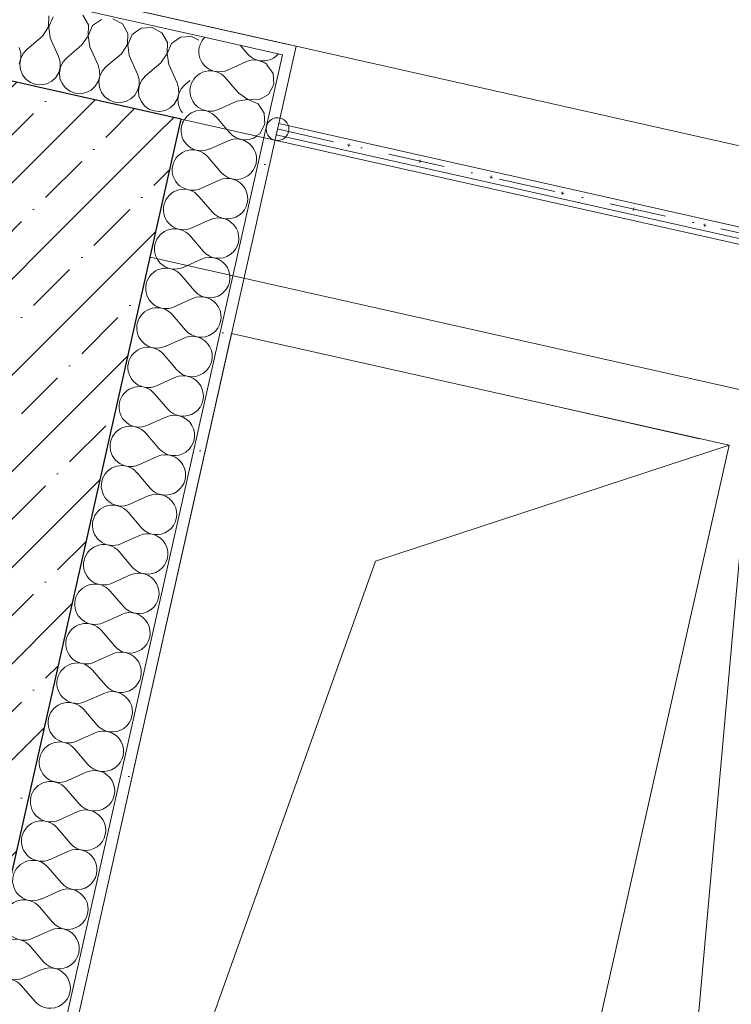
# Model space of a CAD drawing. Header units: millimetres. Extents: x -7213913 to -6999406, y 6129472 to 6470382.
# Tile 231 of 256: x -7183498 to -7182242, y 6178101 to 6179839. Entities that reach past the tile are written whole.
import ezdxf
from ezdxf.enums import TextEntityAlignment as Align

# ---------------------------------------------------------------- set-up
doc = ezdxf.new("R2010")
doc.units = ezdxf.units.MM
doc.header["$MEASUREMENT"] = 0
doc.linetypes.add('Dot & Dashed', pattern=[200, 100, -50, 0, -50])
doc.linetypes.add('Штриховая', pattern=[564.444447, 282.222223, -282.222223])
for name, color, linetype in [('S - МОП.АР', 7, 'Continuous'), ('АР-Ограждения _балкона _ лоджии.АР', 7, 'Continuous'), ('АР-Стены_внешние_.АР', 7, 'Continuous'), ('ИОС-Шахты и отверстия.АР', 7, 'Continuous')]:
    doc.layers.add(name, color=color, linetype=linetype)
for name, color, linetype, lineweight in [('S - МОП.АР_Ном._пера__2', 8, 'Continuous', 15), ('АР-Ограждения _балкона _ лоджии.АР_Ном._пера__1', 7, 'Continuous', 0), ('АР-Стены_внешние_.АР_Ном._пера__1', 7, 'Continuous', 0), ('АР-Стены_внешние_.АР_Ном._пера__120', 7, 'Continuous', 0), ('АР-Чертеж-Размеры.АР_Ном._пера__1', 7, 'Continuous', 0), ('ИОС-Шахты и отверстия.АР_Ном._пера__1', 7, 'Continuous', 0), ('Паспорта Зон Archicad_Ном._пера__1', 7, 'Continuous', 0)]:
    doc.layers.add(name, color=color, linetype=linetype, lineweight=lineweight)
doc.styles.add('РЎР“Р•РќР•Р\xa0Р\x98Р\xa0_РЎРўР\x98Р›Р¬_1', font='txt')
doc.styles.add('РЎР“Р•РќР•Р\xa0Р\x98Р\xa0_РЎРўР\x98Р›Р¬_2', font='calibri.ttf')
doc.dimstyles.new('СГЕНЕРИР_СТИЛЬ__8', dxfattribs={"dimtxt": 0.18, "dimasz": 91.2, "dimexe": 0.18, "dimexo": 0.0625, "dimgap": 0, "dimtad": 0, "dimtih": 1, "dimtoh": 1, "dimdec": 4, "dimzin": 0, "dimdsep": 46, "dimcen": 0.09, "dimadec": 0, "dimazin": 0, "dimtfac": 1, "dimtdec": 4, "dimtmove": 0, "dimatfit": 3, "dimldrblk": 'ARROWHEAD_11', "dimfxl": 1, "dimtolj": 1, "dimtzin": 0, "dimarcsym": 0})
pattern_1 = [(45, (-6566190.34, 6563027.8), (-111.369318, 111.369318), [0, -105, 0, -157.5]), (110, (-6565840.34, 6563027.8), (148.001588, 53.868173), [0, -77, 0, -133])]
pattern_2 = [(45, (-6566190.34, 6562677.8), (-84.852814, 84.852814), []), (45, (-6566232.77, 6562720.22), (-84.852814, 84.852814), [90, -30, 0, -30])]

# ---------------------------------------------------------------- blocks, each defined once
blk = doc.blocks.new('Техническая лоджия_7_52_10', base_point=(-7182433.9, 6182354.9))
at = {"layer": 'S - МОП.АР_Ном._пера__2', "color": 8, "linetype": 'Continuous', "lineweight": 15, "flags": 128}
blk.add_lwpolyline([(-7184405.1, 6180105.4), (-7183009.8, 6179792), (-7182162.2, 6179601.7), (-7182022.6, 6181163.1), (-7181737.8, 6181925.1), (-7183887.9, 6182408), (-7184041.3, 6181725.1)], close=True, dxfattribs=at)
at = {"layer": 'Паспорта Зон Archicad_Ном._пера__1', "color": 7, "lineweight": 0, "style": 'РЎР“Р•РќР•Р\xa0Р\x98Р\xa0_РЎРўР\x98Р›Р¬_1'}
blk.add_attdef('ROOM_NUMBER', text='', height=250, rotation=347.3417, dxfattribs=at).set_placement((-7182485, 6181615.1), align=Align.MIDDLE_CENTER)
at = {"layer": 'Паспорта Зон Archicad_Ном._пера__1', "color": 7, "lineweight": 0, "style": 'РЎР“Р•РќР•Р\xa0Р\x98Р\xa0_РЎРўР\x98Р›Р¬_2'}
blk.add_attdef('ROOM_AREA', text='', height=200, rotation=347.3417, dxfattribs=at).set_placement((-7182292, 6181117.8), align=Align.MIDDLE_RIGHT)
blk = doc.blocks.new('Символ Проема в Полу 21[148]_10', base_point=(-7183797.2, 6176286.5))
at = {"layer": 'ИОС-Шахты и отверстия.АР_Ном._пера__1', "color": 7, "linetype": 'Continuous', "lineweight": 0, "flags": 128}
for points in [[(-7183797.2, 6176286.5), (-7183123.8, 6179284.7), (-7182245.7, 6179087.5), (-7182869.6, 6178883.2)], [(-7182869.6, 6178883.2), (-7182245.7, 6179087.5), (-7182919, 6176089.3), (-7183797.2, 6176286.5)]]:
    blk.add_lwpolyline(points, close=True, dxfattribs=at)
blk = doc.blocks.new('*X528', base_point=(-6566190.3, 6562677.8))
at = {"layer": 'АР-Стены_внешние_.АР_Ном._пера__1', "color": 7, "linetype": 'Continuous', "lineweight": 0}
for p, q in [((-7183095.6, 6179778.6), (-7183108.4, 6179793.7)), ((-7183098.7, 6179764.7), (-7183131.3, 6179750)), ((-7183121.7, 6179721.2), (-7183134.4, 6179736.1))]:
    blk.add_line(p, q, dxfattribs=at)
for centre, start, end in [((-7183145.9, 6179782.6), 135.1441, 167.3417), ((-7183145.9, 6179782.6), 167.3417, 294.2116), ((-7183068.4, 6179801.8), 220.4718, 319.4917), ((-7183084.1, 6179732.1), 50.164, 114.2116), ((-7183161.6, 6179712.9), 40.4718, 167.3417), ((-7183161.6, 6179712.9), 167.3417, 235.9851)]:
    blk.add_arc(centre, 35.7, start, end, dxfattribs=at)
blk = doc.blocks.new('*X529', base_point=(-6566190.3, 6562677.8))
at = {"layer": 'АР-Стены_внешние_.АР_Ном._пера__1', "color": 7, "linetype": 'Continuous', "lineweight": 0}
for p, q in [((-7183126.9, 6179639.2), (-7183132, 6179645.2)), ((-7183130, 6179625.3), (-7183162.6, 6179610.6)), ((-7183142.5, 6179569.5), (-7183165.7, 6179596.7)), ((-7183145.7, 6179555.6), (-7183178.2, 6179541)), ((-7183158.2, 6179499.8), (-7183181.4, 6179527)), ((-7183161.3, 6179485.9), (-7183193.9, 6179471.3)), ((-7183173.8, 6179430.2), (-7183197, 6179457.3)), ((-7183177, 6179416.2), (-7183209.5, 6179401.6)), ((-7183189.5, 6179360.5), (-7183212.7, 6179387.6)), ((-7183192.6, 6179346.5), (-7183225.2, 6179331.9)), ((-7183205.1, 6179290.8), (-7183228.3, 6179317.9)), ((-7183208.3, 6179276.8), (-7183240.8, 6179262.2)), ((-7183220.8, 6179221.1), (-7183244, 6179248.2)), ((-7183223.9, 6179207.1), (-7183256.5, 6179192.5)), ((-7183236.5, 6179151.4), (-7183259.6, 6179178.6)), ((-7183239.6, 6179137.4), (-7183272.2, 6179122.8)), ((-7183252.1, 6179081.7), (-7183275.3, 6179108.9)), ((-7183255.2, 6179067.8), (-7183287.8, 6179053.1)), ((-7183267.8, 6179012), (-7183290.9, 6179039.2)), ((-7183270.9, 6178998.1), (-7183303.5, 6178983.4)), ((-7183283.4, 6178942.3), (-7183306.6, 6178969.5)), ((-7183286.5, 6178928.4), (-7183319.1, 6178913.7)), ((-7183299.1, 6178872.6), (-7183322.2, 6178899.8)), ((-7183302.2, 6178858.7), (-7183334.8, 6178844)), ((-7183314.7, 6178802.9), (-7183337.9, 6178830.1)), ((-7183317.8, 6178789), (-7183350.4, 6178774.3)), ((-7183330.4, 6178733.2), (-7183353.5, 6178760.4)), ((-7183333.5, 6178719.3), (-7183366.1, 6178704.6)), ((-7183346, 6178663.5), (-7183369.2, 6178690.7)), ((-7183349.1, 6178649.6), (-7183381.7, 6178635)), ((-7183361.7, 6178593.8), (-7183384.9, 6178621)), ((-7183364.8, 6178579.9), (-7183397.4, 6178565.3)), ((-7183377.3, 6178524.2), (-7183400.5, 6178551.3)), ((-7183380.5, 6178510.2), (-7183413, 6178495.6)), ((-7183393, 6178454.5), (-7183416.2, 6178481.6)), ((-7183396.1, 6178440.5), (-7183428.7, 6178425.9)), ((-7183408.6, 6178384.8), (-7183431.8, 6178411.9)), ((-7183411.8, 6178370.8), (-7183444.3, 6178356.2)), ((-7183424.3, 6178315.1), (-7183447.5, 6178342.2)), ((-7183427.4, 6178301.1), (-7183460, 6178286.5)), ((-7183439.9, 6178245.4), (-7183463.1, 6178272.6)), ((-7183443.1, 6178231.4), (-7183475.6, 6178216.8)), ((-7183455.6, 6178175.7), (-7183478.8, 6178202.9)), ((-7183458.7, 6178161.8), (-7183491.3, 6178147.1)), ((-7183471.2, 6178106), (-7183494.4, 6178133.2))]:
    blk.add_line(p, q, dxfattribs=at)
for centre, start, end in [((-7183177.2, 6179643.2), 147.9004, 167.3417), ((-7183177.2, 6179643.2), 167.3417, 294.2116), ((-7183099.7, 6179662.4), 220.4718, 305.4935), ((-7183115.4, 6179592.7), 220.4718, 114.2116), ((-7183192.9, 6179573.5), 40.4718, 167.3417), ((-7183192.9, 6179573.5), 167.3417, 294.2116), ((-7183131, 6179523), 220.4718, 114.2116), ((-7183208.5, 6179503.8), 40.4718, 167.3417), ((-7183208.5, 6179503.8), 167.3417, 294.2116), ((-7183146.7, 6179453.3), 220.4718, 114.2116), ((-7183224.2, 6179434.1), 40.4718, 167.3417), ((-7183224.2, 6179434.1), 167.3417, 294.2116), ((-7183162.3, 6179383.6), 220.4718, 114.2116), ((-7183239.8, 6179364.5), 40.4718, 167.3417), ((-7183239.8, 6179364.5), 167.3417, 294.2116), ((-7183178, 6179314), 220.4718, 114.2116), ((-7183255.5, 6179294.8), 40.4718, 167.3417), ((-7183255.5, 6179294.8), 167.3417, 294.2116), ((-7183193.6, 6179244.3), 220.4718, 114.2116), ((-7183271.1, 6179225.1), 40.4718, 167.3417), ((-7183271.1, 6179225.1), 167.3417, 294.2116), ((-7183209.3, 6179174.6), 220.4718, 114.2116), ((-7183286.8, 6179155.4), 40.4718, 167.3417), ((-7183286.8, 6179155.4), 167.3417, 294.2116), ((-7183224.9, 6179104.9), 220.4718, 114.2116), ((-7183302.5, 6179085.7), 40.4718, 167.3417), ((-7183302.5, 6179085.7), 167.3417, 294.2116), ((-7183240.6, 6179035.2), 220.4718, 114.2116), ((-7183318.1, 6179016), 40.4718, 167.3417), ((-7183318.1, 6179016), 167.3417, 294.2116), ((-7183256.2, 6178965.5), 220.4718, 114.2116), ((-7183333.8, 6178946.3), 40.4718, 167.3417), ((-7183333.8, 6178946.3), 167.3417, 294.2116), ((-7183271.9, 6178895.8), 220.4718, 114.2116), ((-7183349.4, 6178876.6), 40.4718, 167.3417), ((-7183349.4, 6178876.6), 167.3417, 294.2116), ((-7183287.5, 6178826.1), 220.4718, 114.2116), ((-7183365.1, 6178806.9), 40.4718, 167.3417), ((-7183365.1, 6178806.9), 167.3417, 294.2116), ((-7183303.2, 6178756.4), 220.4718, 114.2116), ((-7183380.7, 6178737.2), 40.4718, 167.3417), ((-7183380.7, 6178737.2), 167.3417, 294.2116), ((-7183318.8, 6178686.7), 220.4718, 114.2116), ((-7183396.4, 6178667.5), 40.4718, 167.3417), ((-7183396.4, 6178667.5), 167.3417, 294.2116), ((-7183334.5, 6178617), 220.4718, 114.2116), ((-7183412, 6178597.8), 40.4718, 167.3417), ((-7183412, 6178597.8), 167.3417, 294.2116), ((-7183350.2, 6178547.3), 220.4718, 114.2116), ((-7183427.7, 6178528.1), 40.4718, 167.3417), ((-7183427.7, 6178528.1), 167.3417, 294.2116), ((-7183365.8, 6178477.6), 220.4718, 114.2116), ((-7183443.3, 6178458.4), 40.4718, 167.3417), ((-7183443.3, 6178458.4), 167.3417, 294.2116), ((-7183381.5, 6178408), 220.4718, 114.2116), ((-7183459, 6178388.8), 40.4718, 167.3417), ((-7183459, 6178388.8), 167.3417, 294.2116), ((-7183397.1, 6178338.3), 220.4718, 114.2116), ((-7183474.6, 6178319.1), 40.4718, 167.3417), ((-7183474.6, 6178319.1), 167.3417, 294.2116), ((-7183412.8, 6178268.6), 220.4718, 114.2116), ((-7183490.3, 6178249.4), 40.4718, 167.3417), ((-7183490.3, 6178249.4), 167.3417, 294.2116), ((-7183428.4, 6178198.9), 220.4718, 114.2116), ((-7183505.9, 6178179.7), 40.4718, 167.3417), ((-7183505.9, 6178179.7), 167.3417, 294.2116), ((-7183444.1, 6178129.2), 220.4718, 114.2116), ((-7183521.6, 6178110), 40.4718, 167.3417)]:
    blk.add_arc(centre, 35.7, start, end, dxfattribs=at)
blk = doc.blocks.new('*X530', base_point=(-6566190.3, 6562677.8))
at = {"layer": 'АР-Стены_внешние_.АР_Ном._пера__1', "color": 7, "linetype": 'Continuous', "lineweight": 0}
for p, q in [((-7183050.3, 6179743.8), (-7183061.3, 6179759.5)), ((-7183049.2, 6179724.3), (-7183050.3, 6179743.8)), ((-7183058.5, 6179707.1), (-7183049.2, 6179724.3)), ((-7183111.2, 6179708.9), (-7183121.7, 6179721.2)), ((-7183111.2, 6179708.9), (-7183095, 6179698.1)), ((-7183075.5, 6179697.4), (-7183058.5, 6179707.1)), ((-7183114.4, 6179695), (-7183146.9, 6179680.3)), ((-7183095, 6179697.8), (-7183114.4, 6179695)), ((-7183095, 6179698.1), (-7183075.5, 6179697.4)), ((-7183077.1, 6179690.1), (-7183095, 6179697.8)), ((-7183066, 6179674.1), (-7183077.1, 6179690.1)), ((-7183195, 6179674.2), (-7183202.8, 6179668.2)), ((-7183185.8, 6179677.9), (-7183195, 6179674.2)), ((-7183176, 6179678.9), (-7183185.8, 6179677.9)), ((-7183181.3, 6179683.5), (-7183175.7, 6179680.1)), ((-7183166.3, 6179677.2), (-7183176, 6179678.9)), ((-7183175.7, 6179680.1), (-7183166.2, 6179677.5)), ((-7183157.4, 6179672.9), (-7183166.3, 6179677.2)), ((-7183166.2, 6179677.5), (-7183156.4, 6179677.6)), ((-7183150.1, 6179666.4), (-7183157.4, 6179672.9)), ((-7183156.4, 6179677.6), (-7183146.9, 6179680.3)), ((-7183064.9, 6179654.6), (-7183066, 6179674.1)), ((-7183202.8, 6179668.2), (-7183207.2, 6179662.1)), ((-7183132, 6179645.2), (-7183150.1, 6179666.4)), ((-7183074.2, 6179637.4), (-7183064.9, 6179654.6)), ((-7183080.7, 6179633.7), (-7183074.2, 6179637.4))]:
    blk.add_line(p, q, dxfattribs=at)
blk = doc.blocks.new('Стена_219_10', base_point=(-7184703.4, 6173597.8))
at = {"layer": 'АР-Стены_внешние_.АР', "linetype": 'Continuous', "lineweight": 0, "true_color": 0x000000}
h = blk.add_hatch(dxfattribs=at)
h.set_pattern_fill('ШТУКАТУРКА__ГИПС_01_000A', color=18, style=0, pattern_type=2)
h.set_pattern_definition(pattern_1)
h.paths.add_polyline_path([(-7183033.7, 6179776.9), (-7183009.8, 6179792), (-7183029.4, 6179796.4)])
h = blk.add_hatch(dxfattribs=at)
h.set_pattern_fill('ШТУКАТУРКА__ГИПС_01_000A', color=18, style=0, pattern_type=2)
h.set_pattern_definition(pattern_1)
h.paths.add_polyline_path([(-7183033.7, 6179776.9), (-7183014.2, 6179772.5), (-7183009.8, 6179792)])
h = blk.add_hatch(dxfattribs=at)
h.set_pattern_fill('ШТУКАТУРКА__ГИПС_01_000A', color=18, style=0, pattern_type=2)
h.set_pattern_definition(pattern_1)
h.paths.add_polyline_path([(-7183033.7, 6179776.9), (-7184459.9, 6173427.2), (-7184442.9, 6173411.2), (-7183014.2, 6179772.5)])
h = blk.add_hatch(dxfattribs=at)
h.set_pattern_fill('ЖЕЛЕЗОБЕТОН__PROJECT__000A', color=18, style=0, pattern_type=2)
h.set_pattern_definition(pattern_2)
h.paths.add_polyline_path([(-7183511.7, 6179474.3), (-7183213, 6179663.4), (-7183456.9, 6179718.2)])
h = blk.add_hatch(dxfattribs=at)
h.set_pattern_fill('ЖЕЛЕЗОБЕТОН__PROJECT__000A', color=18, style=0, pattern_type=2)
h.set_pattern_definition(pattern_2)
h.paths.add_polyline_path([(-7183511.7, 6179474.3), (-7183267.7, 6179419.5), (-7183213, 6179663.4)])
h = blk.add_hatch(dxfattribs=at)
h.set_pattern_fill('ЖЕЛЕЗОБЕТОН__PROJECT__000A', color=18, style=0, pattern_type=2)
h.set_pattern_definition(pattern_2)
h.paths.add_polyline_path([(-7183511.7, 6179474.3), (-7184798, 6173747.1), (-7184554, 6173692.4), (-7183267.7, 6179419.5)])
at = {"layer": 'АР-Стены_внешние_.АР_Ном._пера__1', "color": 7, "linetype": 'Continuous', "lineweight": 0}
for p, q in [((-7183033.7, 6179776.9), (-7183180.1, 6179809.8)), ((-7183066.6, 6179630.6), (-7183033.7, 6179776.9)), ((-7184459.9, 6173427.2), (-7183066.6, 6179630.6))]:
    blk.add_line(p, q, dxfattribs=at)
at = {"layer": 'АР-Стены_внешние_.АР_Ном._пера__1', "color": 7, "linetype": 'Continuous', "lineweight": 30}
for p, q in [((-7183213, 6179663.4), (-7183456.9, 6179718.2)), ((-7183267.7, 6179419.5), (-7183213, 6179663.4)), ((-7184554, 6173692.4), (-7183267.7, 6179419.5))]:
    blk.add_line(p, q, dxfattribs=at)
at = {"layer": 'АР-Стены_внешние_.АР_Ном._пера__1', "color": 7, "linetype": 'Continuous', "lineweight": 0, "flags": 128}
for points in [[(-7184442.9, 6173411.2), (-7183009.8, 6179792)], [(-7183009.8, 6179792), (-7183029.4, 6179796.4)]]:
    blk.add_lwpolyline(points, dxfattribs=at)
at = {"layer": 'АР-Стены_внешние_.АР', "color": 7, "lineweight": 0}
for name in ['*X528', '*X530', '*X529']:
    blk.add_blockref(name, (-6566190.3, 6562677.8), dxfattribs=at)
blk = doc.blocks.new('*X582', base_point=(-6566190.3, 6562677.8))
at = {"layer": 'АР-Стены_внешние_.АР_Ном._пера__1', "color": 7, "linetype": 'Continuous', "lineweight": 0}
for p, q in [((-7183446.9, 6179826.2), (-7183446.2, 6179845.7)), ((-7183438.9, 6179844), (-7183446.6, 6179826.1)), ((-7183376.6, 6179830), (-7183386.2, 6179847)), ((-7183457.7, 6179809.9), (-7183446.9, 6179826.2)), ((-7183377.2, 6179810.5), (-7183376.6, 6179830)), ((-7183369.2, 6179828.4), (-7183376.9, 6179810.4)), ((-7183353.2, 6179839.5), (-7183369.2, 6179828.4)), ((-7183316.6, 6179831.3), (-7183333.7, 6179840.6)), ((-7183306.9, 6179814.4), (-7183316.6, 6179831.3)), ((-7183457.7, 6179809.9), (-7183484.9, 6179786.7)), ((-7183446.6, 6179826.1), (-7183443.8, 6179806.8)), ((-7183388, 6179794.3), (-7183377.2, 6179810.5)), ((-7183376.9, 6179810.4), (-7183374.1, 6179791.1)), ((-7183307.5, 6179794.9), (-7183306.9, 6179814.4)), ((-7183299.5, 6179812.7), (-7183307.2, 6179794.8)), ((-7183283.5, 6179823.9), (-7183299.5, 6179812.7)), ((-7183264, 6179825), (-7183283.5, 6179823.9)), ((-7183246.9, 6179815.7), (-7183264, 6179825)), ((-7183237.2, 6179798.7), (-7183246.9, 6179815.7)), ((-7183194.3, 6179809.3), (-7183213.8, 6179808.2)), ((-7183181.7, 6179802.5), (-7183194.3, 6179809.3)), ((-7183443.8, 6179806.8), (-7183429.1, 6179774.2)), ((-7183388, 6179794.3), (-7183415.2, 6179771.1)), ((-7183318.3, 6179778.6), (-7183307.5, 6179794.9)), ((-7183307.2, 6179794.8), (-7183304.4, 6179775.5)), ((-7183237.8, 6179779.2), (-7183237.2, 6179798.7)), ((-7183229.8, 6179797.1), (-7183237.6, 6179779.1)), ((-7183213.8, 6179808.2), (-7183229.8, 6179797.1)), ((-7183496.1, 6179780.4), (-7183498.8, 6179789.9)), ((-7183496, 6179770.6), (-7183496.1, 6179780.4)), ((-7183491.4, 6179779.4), (-7183495.7, 6179770.5)), ((-7183484.9, 6179786.7), (-7183491.4, 6179779.4)), ((-7183426.4, 6179764.8), (-7183429.1, 6179774.2)), ((-7183374.1, 6179791.1), (-7183359.5, 6179758.6)), ((-7183318.3, 6179778.6), (-7183345.5, 6179755.4)), ((-7183304.4, 6179775.5), (-7183289.8, 6179742.9)), ((-7183248.7, 6179763), (-7183237.8, 6179779.2)), ((-7183237.6, 6179779.1), (-7183234.7, 6179759.8)), ((-7183498.6, 6179761.1), (-7183496, 6179770.6)), ((-7183495.7, 6179770.5), (-7183497.4, 6179760.8)), ((-7183497.4, 6179760.8), (-7183496.4, 6179751)), ((-7183426.3, 6179754.9), (-7183426.4, 6179764.8)), ((-7183421.8, 6179763.7), (-7183426, 6179754.8)), ((-7183415.2, 6179771.1), (-7183421.8, 6179763.7)), ((-7183356.7, 6179749.1), (-7183359.5, 6179758.6)), ((-7183248.7, 6179763), (-7183275.8, 6179739.8)), ((-7183234.7, 6179759.8), (-7183220.1, 6179727.3)), ((-7183496.4, 6179751), (-7183492.7, 6179741.8)), ((-7183492.7, 6179741.8), (-7183486.7, 6179734)), ((-7183434.1, 6179737), (-7183428.9, 6179745.4)), ((-7183428.9, 6179745.4), (-7183426.3, 6179754.9)), ((-7183426, 6179754.8), (-7183427.7, 6179745.1)), ((-7183427.7, 6179745.1), (-7183426.7, 6179735.3)), ((-7183359.2, 6179729.7), (-7183356.6, 6179739.2)), ((-7183356.6, 6179739.2), (-7183356.7, 6179749.1)), ((-7183352.1, 6179748.1), (-7183356.3, 6179739.2)), ((-7183345.5, 6179755.4), (-7183352.1, 6179748.1)), ((-7183287, 6179733.4), (-7183289.8, 6179742.9)), ((-7183275.8, 6179739.8), (-7183282.4, 6179732.4)), ((-7183486.7, 6179734), (-7183478.8, 6179728.2)), ((-7183478.8, 6179728.2), (-7183469.5, 6179724.7)), ((-7183469.5, 6179724.7), (-7183459.7, 6179723.9)), ((-7183459.7, 6179723.9), (-7183450.1, 6179725.8)), ((-7183450.1, 6179725.8), (-7183441.3, 6179730.3)), ((-7183441.3, 6179730.3), (-7183434.1, 6179737)), ((-7183426.7, 6179735.3), (-7183423, 6179726.2)), ((-7183423, 6179726.2), (-7183417, 6179718.4)), ((-7183364.4, 6179721.3), (-7183359.2, 6179729.7)), ((-7183356.3, 6179739.2), (-7183358, 6179729.5)), ((-7183358, 6179729.5), (-7183357, 6179719.7)), ((-7183289.6, 6179714.1), (-7183286.9, 6179723.6)), ((-7183286.6, 6179723.5), (-7183288.3, 6179713.8)), ((-7183286.9, 6179723.6), (-7183287, 6179733.4)), ((-7183282.4, 6179732.4), (-7183286.6, 6179723.5)), ((-7183217.3, 6179717.8), (-7183220.1, 6179727.3)), ((-7183206.1, 6179724.1), (-7183212.7, 6179716.8)), ((-7183197.7, 6179731.3), (-7183206.1, 6179724.1)), ((-7183417, 6179718.4), (-7183409.1, 6179712.5)), ((-7183409.1, 6179712.5), (-7183399.9, 6179709.1)), ((-7183399.9, 6179709.1), (-7183390, 6179708.3)), ((-7183390, 6179708.3), (-7183380.4, 6179710.2)), ((-7183380.4, 6179710.2), (-7183371.6, 6179714.6)), ((-7183371.6, 6179714.6), (-7183364.4, 6179721.3)), ((-7183357, 6179719.7), (-7183353.3, 6179710.5)), ((-7183353.3, 6179710.5), (-7183347.3, 6179702.7)), ((-7183301.9, 6179699), (-7183294.7, 6179705.7)), ((-7183294.7, 6179705.7), (-7183289.6, 6179714.1)), ((-7183288.3, 6179713.8), (-7183287.3, 6179704)), ((-7183219.9, 6179698.4), (-7183217.2, 6179707.9)), ((-7183217, 6179707.9), (-7183218.6, 6179698.2)), ((-7183217.2, 6179707.9), (-7183217.3, 6179717.8)), ((-7183212.7, 6179716.8), (-7183217, 6179707.9)), ((-7183347.3, 6179702.7), (-7183339.4, 6179696.9)), ((-7183339.4, 6179696.9), (-7183330.2, 6179693.4)), ((-7183330.2, 6179693.4), (-7183320.3, 6179692.6)), ((-7183320.3, 6179692.6), (-7183310.7, 6179694.5)), ((-7183310.7, 6179694.5), (-7183301.9, 6179699)), ((-7183287.3, 6179704), (-7183283.6, 6179694.9)), ((-7183283.6, 6179694.9), (-7183277.6, 6179687.1)), ((-7183277.6, 6179687.1), (-7183269.7, 6179681.2)), ((-7183232.2, 6179683.3), (-7183225, 6179690)), ((-7183225, 6179690), (-7183219.9, 6179698.4)), ((-7183218.6, 6179698.2), (-7183217.6, 6179688.4)), ((-7183217.6, 6179688.4), (-7183214, 6179679.2)), ((-7183269.7, 6179681.2), (-7183260.5, 6179677.8)), ((-7183260.5, 6179677.8), (-7183250.7, 6179676.9)), ((-7183250.7, 6179676.9), (-7183241, 6179678.8)), ((-7183241, 6179678.8), (-7183232.2, 6179683.3)), ((-7183214, 6179679.2), (-7183210.4, 6179674.7))]:
    blk.add_line(p, q, dxfattribs=at)
blk = doc.blocks.new('Стена_267_10', base_point=(-7184757.6, 6179882.2))
at = {"layer": 'АР-Стены_внешние_.АР', "linetype": 'Continuous', "lineweight": 0, "true_color": 0x000000}
h = blk.add_hatch(dxfattribs=at)
h.set_pattern_fill('ШТУКАТУРКА__ГИПС_01_000A', color=18, style=0, pattern_type=2)
h.set_pattern_definition(pattern_1)
h.paths.add_polyline_path([(-7184409.5, 6180085.9), (-7183033.7, 6179776.9), (-7183029.4, 6179796.4), (-7184405.1, 6180105.4)])
h = blk.add_hatch(dxfattribs=at)
h.set_pattern_fill('ЖЕЛЕЗОБЕТОН__PROJECT__000A', color=18, style=0, pattern_type=2)
h.set_pattern_definition(pattern_2)
h.paths.add_polyline_path([(-7184663, 6179732.9), (-7183511.7, 6179474.3), (-7183456.9, 6179718.2), (-7184608.2, 6179976.8)])
at = {"layer": 'АР-Стены_внешние_.АР_Ном._пера__1', "color": 7, "linetype": 'Continuous', "lineweight": 0}
for p, q in [((-7183180.1, 6179809.8), (-7184409.5, 6180085.9)), ((-7183033.7, 6179776.9), (-7183180.1, 6179809.8))]:
    blk.add_line(p, q, dxfattribs=at)
at = {"layer": 'АР-Стены_внешние_.АР_Ном._пера__1', "color": 7, "linetype": 'Continuous', "lineweight": 30}
for p, q in [((-7183456.9, 6179718.2), (-7184461.8, 6179943.9)), ((-7183213, 6179663.4), (-7183456.9, 6179718.2))]:
    blk.add_line(p, q, dxfattribs=at)
at = {"layer": 'АР-Стены_внешние_.АР_Ном._пера__1', "color": 7, "linetype": 'Continuous', "lineweight": 0, "flags": 128}
blk.add_lwpolyline([(-7183029.4, 6179796.4), (-7184405.1, 6180105.4)], dxfattribs=at)
at = {"layer": 'АР-Стены_внешние_.АР', "color": 7, "lineweight": 0}
blk.add_blockref('*X582', (-6566190.3, 6562677.8), dxfattribs=at)
blk = doc.blocks.new('Ограждение_1_10', base_point=(-6566190.3, 6562677.8))
at = {"layer": 'АР-Ограждения _балкона _ лоджии.АР_Ном._пера__1', "color": 7, "linetype": 'Dot & Dashed', "lineweight": 0}
blk.add_line((-7182162.7, 6179448), (-7183042.7, 6179645.7), dxfattribs=at)
at = {"layer": 'АР-Ограждения _балкона _ лоджии.АР_Ном._пера__1', "color": 7, "linetype": 'Continuous', "lineweight": 0}
for p, q in [((-7182919.4, 6179618), (-7182914.6, 6179616.9)), ((-7182917.5, 6179615), (-7182916.4, 6179619.9)), ((-7182793.7, 6179589.8), (-7182788.8, 6179588.7)), ((-7182791.8, 6179586.8), (-7182790.7, 6179591.7)), ((-7182668, 6179561.5), (-7182663.1, 6179560.4)), ((-7182666.1, 6179558.5), (-7182665, 6179563.4)), ((-7182542.3, 6179533.3), (-7182537.4, 6179532.2)), ((-7182540.4, 6179530.3), (-7182539.3, 6179535.2)), ((-7182416.6, 6179505.1), (-7182411.7, 6179504)), ((-7182414.7, 6179502.1), (-7182413.6, 6179507)), ((-7182289, 6179473.8), (-7182287.9, 6179478.7)), ((-7182290.8, 6179476.8), (-7182286, 6179475.7))]:
    blk.add_line(p, q, dxfattribs=at)
at = {"layer": 'АР-Ограждения _балкона _ лоджии.АР_Ном._пера__1', "color": 7, "linetype": 'Continuous', "lineweight": 0, "flags": 128}
for points in [[(-7183038.3, 6179665.2, 1), (-7183047.1, 6179626.2, 1)], [(-7182158.3, 6179467.6, 1), (-7182167.1, 6179428.5, 1)]]:
    blk.add_lwpolyline(points, format="xyb", close=True, dxfattribs=at)
blk.add_lwpolyline([(-7182164.9, 6179438.3), (-7182160.5, 6179457.8), (-7183040.5, 6179655.4), (-7183044.9, 6179635.9)], close=True, dxfattribs=at)
blk = doc.blocks.new('ARROWHEAD_11')
at = {"color": 0, "linetype": 'Continuous', "lineweight": 0}
blk.add_line((0, 0), (-1, 0), dxfattribs=at)
at = {"color": 0, "linetype": 'Continuous', "lineweight": 0, "const_width": 0.25, "flags": 128}
blk.add_lwpolyline([(-0.125, 0, 1), (0.125, 0, 1)], format="xyb", close=True, dxfattribs=at)

msp = doc.modelspace()

# ---------------------------------------------------------------- linework, layer by layer
at = {"layer": 'S - МОП.АР', "color": 254, "linetype": 'Continuous', "lineweight": 0, "true_color": 0xdadada, "flags": 128}
msp.add_lwpolyline([(-7184405.1, 6180105.4), (-7183009.8, 6179792), (-7182162.2, 6179601.7), (-7182022.6, 6181163.1), (-7181737.8, 6181925.1), (-7183887.9, 6182408), (-7184041.3, 6181725.1)], close=True, dxfattribs=at)
at = {"layer": 'АР-Стены_внешние_.АР_Ном._пера__120', "color": 7, "linetype": 'Continuous', "lineweight": 0}
msp.add_line((-7182342.1, 6177608.6), (-7182074.2, 6180602.9), dxfattribs=at)
at = {"layer": 'АР-Стены_внешние_.АР_Ном._пера__120', "color": 7, "linetype": 'Continuous', "lineweight": 0, "flags": 128}
msp.add_lwpolyline([(-7182179, 6179431.2), (-7183213, 6179663.4), (-7183267.7, 6179419.5), (-7182201.5, 6179180)], dxfattribs=at)
at = {"layer": 'АР-Стены_внешние_.АР_Ном._пера__120', "color": 7, "linetype": 'Штриховая', "lineweight": 0, "flags": 128}
msp.add_lwpolyline([(-7183123.8, 6179284.7), (-7182210.5, 6179079.6)], dxfattribs=at)

# ---------------------------------------------------------------- block references
at = {"layer": 'S - МОП.АР', "color": 7, "linetype": 'Continuous', "lineweight": 0}
msp.add_blockref('Техническая лоджия_7_52_10', (-7182433.9, 6182354.9), dxfattribs=at)
at = {"layer": 'АР-Ограждения _балкона _ лоджии.АР', "color": 7, "linetype": 'Continuous', "lineweight": 0}
msp.add_blockref('Ограждение_1_10', (-6566190.3, 6562677.8), dxfattribs=at)
at = {"layer": 'АР-Стены_внешние_.АР', "color": 7, "lineweight": 0}
for name, p in [('Стена_267_10', (-7184757.6, 6179882.2)), ('Стена_219_10', (-7184703.4, 6173597.8))]:
    msp.add_blockref(name, p, dxfattribs=at)
at = {"layer": 'ИОС-Шахты и отверстия.АР', "color": 7, "linetype": 'Continuous', "lineweight": 0}
msp.add_blockref('Символ Проема в Полу 21[148]_10', (-7183797.2, 6176286.5), dxfattribs=at)

# ---------------------------------------------------------------- leaders
at = {"layer": 'АР-Чертеж-Размеры.АР_Ном._пера__1', "color": 7, "linetype": 'Continuous', "lineweight": 0, "annotation_type": 0, "has_hookline": 1, "hookline_direction": 0, "text_width": 3512.8, "horizontal_direction": (0.975694, -0.219136, 0)}
msp.add_leader([(-7183461.2, 6180200.9), (-7181284.2, 6179730)], dimstyle='СГЕНЕРИР_СТИЛЬ__8', dxfattribs=at)

doc.saveas('drawing.dxf')
